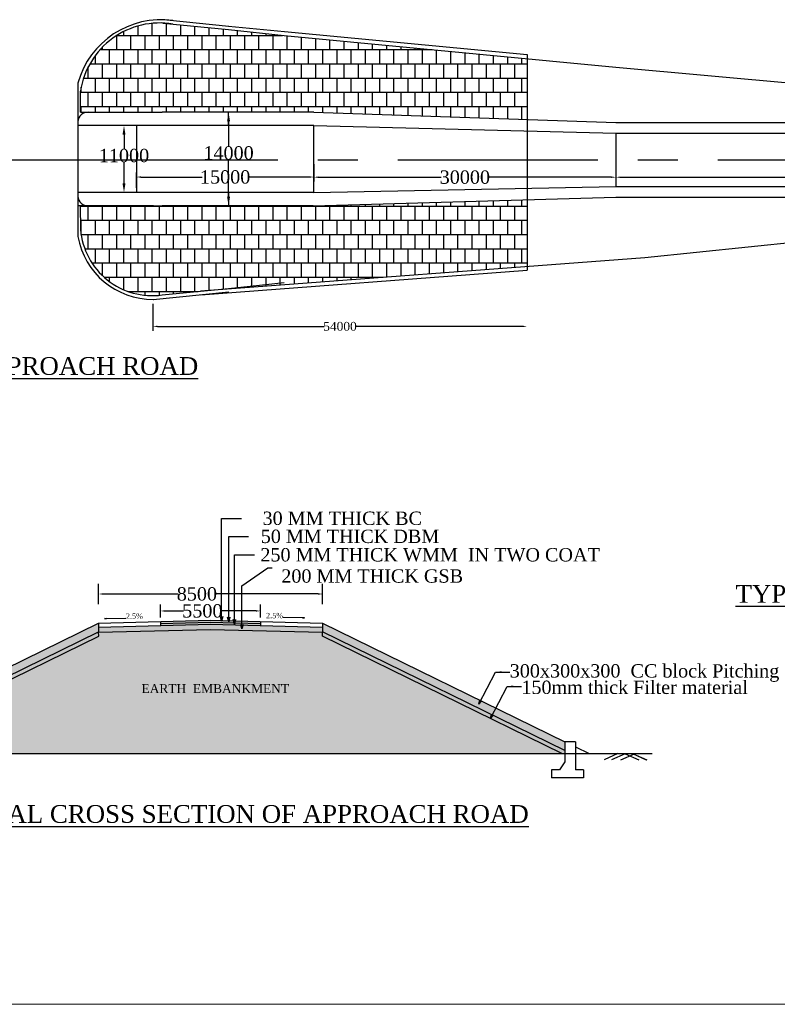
# Model space of a CAD drawing. Header units: millimetres. Extents: x -20529397 to 25259364, y -3207472 to 3138455.
# Tile 3 of 6: x 8893884 to 8979138, y -793794 to -683037. Entities that reach past the tile are written whole.
import ezdxf

# ---------------------------------------------------------------- set-up
doc = ezdxf.new("R2010")
doc.units = ezdxf.units.MM
doc.header["$LTSCALE"] = 60
doc.header["$MEASUREMENT"] = 0
doc.linetypes.add('CENTERX2', pattern=[4, 2.5, -0.5, 0.5, -0.5])
doc.styles.get("Standard").update_dxf_attribs({"font": 'times.ttf'})
doc.styles.add('style1', font='txt.shx', dxfattribs={"height": 1})
doc.dimstyles.get("Standard").update_dxf_attribs({"dimtxt": 400, "dimasz": 215, "dimexe": 0.18, "dimexo": 0.0625, "dimgap": 0.09, "dimtad": 0, "dimtih": 1, "dimtoh": 1, "dimdec": 0, "dimzin": 4, "dimdsep": 46, "dimtxsty": 'Standard', "dimblk": 'OPEN90', "dimcen": 0, "dimadec": 0, "dimazin": 1, "dimtfac": 1, "dimtdec": 0, "dimtix": 1, "dimtofl": 0, "dimtmove": 0, "dimatfit": 3, "dimldrblk": 'OPEN30', "dimfxl": 1, "dimtolj": 1, "dimtzin": 0, "dimarcsym": 0})
pattern_1 = [(37.5, (2429373.69, 183336.07), (-5.6694022, 173.4141392), [0, -136.8, 0, -153, 0, -146.25]), (7.5, (2429373.69, 183336.07), (159.2799035, 253.993146), [0, -73.8, 0, -123.3, 0, -47.25]), (327.5, (2429262.99, 183336.07), (280.2727676, 0.5093148), [0, -45, 0, -162, 0, -211.5]), (317.5, (2429262.99, 183336.07), (270.551394, 78.990801), [0, -22.5, 0, -106.2, 0, -121.5])]

# ---------------------------------------------------------------- blocks, each defined once
blk = doc.blocks.new('*D231')
at = {"color": 0, "linetype": 'Continuous', "lineweight": -2, "transparency": 16777216}
for p, q in [((8902764, -747639), (8902764, -747639)), ((8903264, -747639), (8911717, -747639)), ((8927464, -747639), (8915934, -747639)), ((8927964, -747639), (8927964, -747639))]:
    blk.add_line(p, q, dxfattribs=at)
for points in [[(8903264, -747555), (8903264, -747722), (8902764, -747639)], [(8927464, -747555), (8927464, -747722), (8927964, -747639)]]:
    blk.add_solid(points, dxfattribs=at)
at = {"layer": 'Defpoints', "color": 0, "linetype": 'Continuous', "lineweight": -2, "transparency": 16777216}
for p in [(8902764, -747639), (8927964, -747639), (8927964, -747639)]:
    blk.add_point(p, dxfattribs=at)
at = {"color": 0, "linetype": 'Continuous', "transparency": 16777216, "insert": (8913826, -747639), "char_height": 300, "attachment_point": 5}
blk.add_mtext('\\A1;{\\H5x;8500}', dxfattribs=at)
blk = doc.blocks.new('*D232')
at = {"color": 0, "linetype": 'Continuous', "lineweight": -2, "transparency": 16777216}
for p, q in [((8909727, -749546), (8909727, -749546)), ((8910227, -749546), (8912317, -749546)), ((8920477, -749546), (8916562, -749546)), ((8920977, -749546), (8920977, -749546))]:
    blk.add_line(p, q, dxfattribs=at)
for points in [[(8910227, -749463), (8910227, -749629), (8909727, -749546)], [(8920477, -749463), (8920477, -749629), (8920977, -749546)]]:
    blk.add_solid(points, dxfattribs=at)
at = {"layer": 'Defpoints', "color": 0, "linetype": 'Continuous', "lineweight": -2, "transparency": 16777216}
for p in [(8909727, -749546), (8920977, -749546), (8920977, -749546)]:
    blk.add_point(p, dxfattribs=at)
at = {"color": 0, "linetype": 'Continuous', "transparency": 16777216, "insert": (8914439, -749546), "char_height": 300, "attachment_point": 5}
blk.add_mtext('\\A1;{\\fTimes New Roman|b0|i0|c0|p18;\\H5x;5500}', dxfattribs=at)
blk = doc.blocks.new('*D239')
at = {"color": 0, "linetype": 'Continuous', "lineweight": -2, "transparency": 16777216}
for p, q in [((8906746, -694957), (8905622, -694957)), ((8905623, -695957), (8905623, -697562)), ((8905623, -701457), (8905623, -699088)), ((8906746, -702457), (8905622, -702457))]:
    blk.add_line(p, q, dxfattribs=at)
for points in [[(8905456, -695957), (8905789, -695957), (8905623, -694957)], [(8905456, -701457), (8905789, -701457), (8905623, -702457)]]:
    blk.add_solid(points, dxfattribs=at)
at = {"layer": 'Defpoints', "color": 0, "linetype": 'Continuous', "lineweight": -2, "transparency": 16777216}
for p in [(8906746, -694957), (8905623, -702457), (8906746, -702457)]:
    blk.add_point(p, dxfattribs=at)
at = {"color": 0, "linetype": 'Continuous', "transparency": 16777216, "insert": (8905623, -698325), "char_height": 500, "attachment_point": 5}
blk.add_mtext('\\A1;{\\fTimes New Roman|b0|i0|c0|p18;\\H3x;11000}', dxfattribs=at)
blk = doc.blocks.new('*D240')
at = {"color": 0, "linetype": 'Continuous', "lineweight": -2, "transparency": 16777216}
for p, q in [((8917387, -693457), (8917387, -693457)), ((8917387, -694457), (8917387, -697270)), ((8917387, -702957), (8917387, -698797)), ((8917387, -703957), (8917387, -703957))]:
    blk.add_line(p, q, dxfattribs=at)
for points in [[(8917221, -694457), (8917554, -694457), (8917387, -693457)], [(8917221, -702957), (8917554, -702957), (8917387, -703957)]]:
    blk.add_solid(points, dxfattribs=at)
at = {"layer": 'Defpoints', "color": 0, "linetype": 'Continuous', "lineweight": -2, "transparency": 16777216}
for p in [(8917387, -693457), (8917387, -703957), (8917387, -703957)]:
    blk.add_point(p, dxfattribs=at)
at = {"color": 0, "linetype": 'Continuous', "transparency": 16777216, "insert": (8917387, -698034), "char_height": 500, "attachment_point": 5}
blk.add_mtext('\\A1;{\\fTimes New Roman|b0|i0|c0|p18;\\H3x;14000}', dxfattribs=at)
blk = doc.blocks.new('*D249')
at = {"color": 0, "linetype": 'Continuous', "lineweight": -2, "ltscale": 2, "transparency": 16777216}
for p, q in [((8908877, -715007), (8908877, -718038)), ((8909377, -717538), (8928143, -717538)), ((8950479, -717538), (8931712, -717538))]:
    blk.add_line(p, q, dxfattribs=at)
for points in [[(8909377, -717455), (8909377, -717621), (8908877, -717538)], [(8950479, -717455), (8950479, -717621), (8950979, -717538)]]:
    blk.add_solid(points, dxfattribs=at)
at = {"layer": 'Defpoints', "color": 0, "linetype": 'Continuous', "lineweight": -2, "ltscale": 2, "transparency": 16777216}
for p in [(8950979, -711230), (8908877, -714507), (8950979, -717538)]:
    blk.add_point(p, dxfattribs=at)
at = {"color": 0, "linetype": 'Continuous', "lineweight": -2, "ltscale": 2, "transparency": 16777216, "insert": (8929928, -717538), "char_height": 500, "attachment_point": 5}
blk.add_mtext('\\A1;{\\H2x;54000}', dxfattribs=at)
blk = doc.blocks.new('*D251')
at = {"color": 0, "linetype": 'Continuous', "lineweight": -2, "ltscale": 2, "transparency": 16777216}
for p, q in [((8907027, -701957), (8907027, -700235)), ((8907527, -700735), (8914403, -700735)), ((8926479, -700735), (8919602, -700735))]:
    blk.add_line(p, q, dxfattribs=at)
for points in [[(8907527, -700651), (8907527, -700818), (8907027, -700735)], [(8926479, -700651), (8926479, -700818), (8926979, -700735)]]:
    blk.add_solid(points, dxfattribs=at)
at = {"layer": 'Defpoints', "color": 0, "linetype": 'Continuous', "lineweight": -2, "ltscale": 2, "transparency": 16777216}
for p in [(8926979, -700735), (8907027, -702457), (8926979, -702457)]:
    blk.add_point(p, dxfattribs=at)
at = {"color": 0, "linetype": 'Continuous', "lineweight": -2, "ltscale": 2, "transparency": 16777216, "insert": (8917003, -700735), "char_height": 500, "attachment_point": 5}
blk.add_mtext('\\A1;{\\H3x;15000}', dxfattribs=at)
blk = doc.blocks.new('*D252')
at = {"color": 0, "linetype": 'Continuous', "lineweight": -2, "ltscale": 2, "transparency": 16777216}
for p, q in [((8926979, -699297), (8926979, -701255)), ((8927479, -700755), (8941294, -700755)), ((8960479, -700755), (8946663, -700755))]:
    blk.add_line(p, q, dxfattribs=at)
for points in [[(8927479, -700672), (8927479, -700838), (8926979, -700755)], [(8960479, -700672), (8960479, -700838), (8960979, -700755)]]:
    blk.add_solid(points, dxfattribs=at)
at = {"layer": 'Defpoints', "color": 0, "linetype": 'Continuous', "lineweight": -2, "ltscale": 2, "transparency": 16777216}
for p in [(8926979, -698797), (8960979, -698797), (8960979, -700755)]:
    blk.add_point(p, dxfattribs=at)
at = {"color": 0, "linetype": 'Continuous', "lineweight": -2, "ltscale": 2, "transparency": 16777216, "insert": (8943979, -700755), "char_height": 500, "attachment_point": 5}
blk.add_mtext('\\A1;{\\H3x;30000}', dxfattribs=at)
blk = doc.blocks.new('*D253')
at = {"color": 0, "linetype": 'Continuous', "lineweight": -2, "ltscale": 2, "transparency": 16777216}
for p, q in [((8960979, -700154), (8960979, -701255)), ((8961479, -700755), (8993083, -700755)), ((9030063, -700755), (8998459, -700755))]:
    blk.add_line(p, q, dxfattribs=at)
for points in [[(8961479, -700672), (8961479, -700838), (8960979, -700755)], [(9030063, -700672), (9030063, -700838), (9030563, -700755)]]:
    blk.add_solid(points, dxfattribs=at)
at = {"layer": 'Defpoints', "color": 0, "linetype": 'Continuous', "lineweight": -2, "ltscale": 2, "transparency": 16777216}
for p in [(8960979, -699654), (9030563, -699654), (9030563, -700755)]:
    blk.add_point(p, dxfattribs=at)
at = {"color": 0, "linetype": 'Continuous', "lineweight": -2, "ltscale": 2, "transparency": 16777216, "insert": (8995771, -700755), "char_height": 500, "attachment_point": 5}
blk.add_mtext('\\A1;{\\H3x;79000}', dxfattribs=at)

msp = doc.modelspace()

# ---------------------------------------------------------------- hatches: boundary and pattern name
at = {"linetype": 'Continuous', "lineweight": -2, "ltscale": 2}
h = msp.add_hatch(dxfattribs=at)
h.set_pattern_fill('AR-B88', scale=200)
h.paths.add_polyline_path([(8950978.5, -687416.1), (8923628.7, -684815.2), (8917387.3, -684156.8), (8909984.2, -683413, 0.38017047), (8900727.2, -691055.6), (8900727.2, -693456.8), (8901408.9, -693456.8, -0.04665403), (8901610.6, -693456.8), (8909628.7, -693456.8), (8909908.9, -693456.8), (8926978.5, -693456.8), (8950978.5, -694261.8)])
h.paths.add_polyline_path([(8950978.5, -703278.7), (8926892.8, -703956.8), (8909908.9, -703956.8), (8901610.6, -703956.8, -0.04665403), (8901408.9, -703956.8), (8900909.1, -703956.8), (8900707.5, -703956.8), (8900727.2, -706654.9, 0.42995187), (8909915.4, -714003.2), (8915223.2, -713473), (8950978.5, -710778.6)])
at = {"linetype": 'Continuous'}
h = msp.add_hatch(dxfattribs=at)
h.set_pattern_fill('HONEY', color=256, scale=3000)
h.set_pattern_definition([(0, (2429373.7, 183336.07), (562.5, 324.759526), [375, -750]), (120, (2429373.7, 183336.07), (-562.5, 324.759526), [375, -750]), (60, (2429373.7, 183336.07), (1e-13, 649.519053), [-750, 375])])
h.paths.add_polyline_path([(8875511.5, -764250.2), (8875511.5, -765252.3), (8902763.6, -751907.6), (8902763.6, -750910.7), (8902752.3, -750911)])
h.paths.add_polyline_path([(8955215.6, -765252.3), (8955215.6, -764250.7), (8927963.6, -750911), (8927963.6, -751907.6)])
h = msp.add_hatch(dxfattribs=at)
h.set_pattern_fill('AR-CONC', color=256, scale=60)
h.set_pattern_definition([(50, (2429373.7, 183336.07), (430.35611, -37.651281), [45, -495]), (355, (2429373.7, 183336.07), (-83.2508, 451.31528), [36, -396]), (100.4514445, (2429409.55, 183332.93), (347.105308, 413.663995), [38.244115, -420.685267]), (46.1842, (2429373.7, 183456.07), (640.3448, -99.31157), [67.5, -742.5]), (96.635635, (2429427.05, 183447.8), (560.79717, 584.47116), [57.366205, -631.028256]), (351.184164, (2429373.7, 183456.07), (560.79717, 584.47116), [54, -594]), (21, (2429433.7, 183426.07), (358.144231, -241.571334), [45, -495]), (326, (2429433.7, 183426.07), (145.9892, 435.090027), [36, -396]), (71.451445, (2429463.53, 183405.94), (504.133426, 193.518692), [38.244114, -420.685267]), (37.5, (2429373.69, 183336.07), (7.2959132, 199.7363123), [0, -391.2, 0, -402, 0, -397.5]), (7.5, (2429373.69, 183336.07), (157.8417225, 236.647027), [0, -229.2, 0, -382.2, 0, -151.5]), (327.5, (2429239.89, 183336.07), (320.2934617, -13.532923), [0, -150, 0, -468, 0, -621]), (317.5, (2429179.9, 183336.07), (349.911702, 60.062989), [0, -195, 0, -310.8, 0, -441])])
h.paths.add_polyline_path([(8915363.6, -750595.7), (8909738.6, -750736.3), (8909738.6, -750961.4), (8915363.6, -750820.8)])
h.paths.add_polyline_path([(8915363.6, -750595.7), (8915363.6, -750820.8), (8920988.6, -750961.4), (8920988.6, -750736.3)])
h.paths.add_polyline_path([(8915363.6, -750820.8), (8915363.6, -751045.8), (8920988.6, -751186.5), (8920988.6, -750961.4)])
h.paths.add_polyline_path([(8915363.6, -750820.8), (8909738.6, -750961.4), (8909738.6, -751186.5), (8915363.6, -751045.8)])
h = msp.add_hatch(dxfattribs=at)
h.set_pattern_fill('AR-SAND', color=256, scale=90)
h.set_pattern_definition(pattern_1)
h.paths.add_polyline_path([(8902784.8, -752398.2), (8902761.8, -751908.4), (8875511.5, -765252.3), (8875511.5, -765595.8), (8875833.3, -765595.8)])
h = msp.add_hatch(dxfattribs=at)
h.set_pattern_fill('AR-SAND', color=256, scale=1000)
h.set_pattern_definition([(37.5, (6806981.2, -677710.7), (-62.9934, 1926.8238), [0, -1520, 0, -1700, 0, -1625]), (7.5, (6806981.2, -677710.7), (1769.7767, 2822.146), [0, -820, 0, -1370, 0, -525]), (327.5, (6805751.2, -677710.7), (3114.1419, 5.659), [0, -500, 0, -1800, 0, -2350]), (317.5, (6805751.2, -677710.7), (3006.1266, 877.6756), [0, -250, 0, -1180, 0, -1350])])
h.paths.add_polyline_path([(8915363.6, -751630.8), (8902763.6, -751945.8), (8902784.8, -752398.2), (8875833.3, -765595.8), (8915363.6, -765595.8)])
h.paths.add_polyline_path([(8927942.3, -752398.2), (8927963.6, -751945.8), (8915363.6, -751630.8), (8915363.6, -765595.8), (8954893.9, -765595.8)])
h = msp.add_hatch(dxfattribs=at)
h.set_pattern_fill('AR-CONC', color=256, scale=90)
h.set_pattern_definition([(50, (2429373.7, 183336.07), (645.534164, -56.47692), [67.5, -742.5]), (355, (2429373.7, 183336.07), (-124.8762, 676.97292), [54, -594]), (100.451444, (2429427.5, 183331.36), (520.65796, 620.49599), [57.36617, -631.0279]), (46.1842, (2429373.7, 183516.1), (960.5172, -148.96735), [101.25, -1113.75]), (96.635635, (2429453.7, 183503.65), (841.19575, 876.70674), [86.04931, -946.54238]), (351.184164, (2429373.7, 183516.1), (841.19575, 876.70674), [81, -891]), (21, (2429463.7, 183471.07), (537.216347, -362.357), [67.5, -742.5]), (326, (2429463.7, 183471.07), (218.9838, 652.63504), [54, -594]), (71.451445, (2429508.45, 183440.9), (756.20014, 290.27804), [57.36617, -631.0279]), (37.5, (2429373.69, 183336.07), (10.94387, 299.6044684), [0, -586.8, 0, -603, 0, -596.25]), (7.5, (2429373.7, 183336.07), (236.762584, 354.97054), [0, -343.8, 0, -573.3, 0, -227.25]), (327.5, (2429172.99, 183336.07), (480.4401926, -20.299385), [0, -225, 0, -702, 0, -931.5]), (317.5, (2429083, 183336.07), (524.867552, 90.094484), [0, -292.5, 0, -466.2, 0, -661.5])])
h.paths.add_polyline_path([(8915363.6, -751045.8), (8902763.6, -751360.8), (8902763.6, -751945.8), (8915363.6, -751630.8)])
h.paths.add_polyline_path([(8927963.6, -751360.8), (8915363.6, -751045.8), (8915363.6, -751630.8), (8927963.6, -751945.8)])
h = msp.add_hatch(dxfattribs=at)
h.set_pattern_fill('AR-SAND', color=256, scale=90)
h.set_pattern_definition(pattern_1)
h.paths.add_polyline_path([(8927963.6, -751907.6), (8927963.6, -751945.8), (8927942.3, -752398.2), (8954893.9, -765595.8), (8955215.6, -765595.8), (8955215.6, -765252.3)])

# ---------------------------------------------------------------- linework, layer by layer
at = {"linetype": 'ByBlock', "lineweight": -2, "ltscale": 2}
for p, q in [((8910441, -683056.9), (8917427.3, -683758.8)), ((8909984.2, -683413), (8917387.3, -684156.8)), ((8900727.2, -693456.8), (8900727.2, -691062.5)), ((8917387.3, -694956.8), (8917387.3, -693456.8)), ((8913628.7, -694956.8), (8913628.7, -694950.6)), ((8964238.9, -694597.2), (8964638.9, -694597.2)), ((8917387.3, -702456.8), (8917387.3, -703956.8)), ((8914238.9, -713547.2), (8964238.9, -709779.3)), ((8914272.7, -713995.9), (8950978.5, -711229.9)), ((8909915.4, -714003.2), (8917387.3, -713256.8)), ((8917387.3, -713256.8), (8923628.7, -712598.4)), ((8908916.5, -714505), (8917427.1, -713654.8)), ((8908927.2, -714102), (8908927.2, -714106.8))]:
    msp.add_line(p, q, dxfattribs=at)
at = {"linetype": 'Continuous', "lineweight": -2, "ltscale": 2}
for p, q in [((8923671.7, -684362.3), (8950978.5, -686959.1)), ((8923628.7, -684815.2), (8960978.5, -688367.1)), ((8950978.5, -686959.1), (8950978.5, -711229.9)), ((8960978.5, -688367.1), (9030563.5, -694654.7)), ((8900727.2, -693456.8), (8909628.7, -693456.8)), ((8909628.7, -693456.8), (8909908.9, -693456.8)), ((8926978.5, -693456.8), (8960978.5, -694597.2)), ((8907027.2, -694956.8), (8907027.2, -702456.8)), ((8926978.5, -694956.8), (8960978.5, -695797.2)), ((8926978.5, -702456.8), (8926978.5, -694956.8)), ((8960978.5, -695797.2), (8960978.5, -701797.2)), ((8926978.5, -702456.8), (8960978.5, -701797.2)), ((8926892.8, -703956.8), (8960978.5, -702997.2)), ((8964238.9, -709779.3), (9030563.5, -702904.9)), ((8900909.1, -703956.8), (8909908.9, -703956.8))]:
    msp.add_line(p, q, dxfattribs=at)
at = {"linetype": 'Continuous'}
for p, q in [((8900427.2, -690166.6), (8900427.2, -707427.8)), ((8926978.5, -693456.8), (8909908.9, -693456.8)), ((8900427.2, -694506.8), (8900427.2, -702906.8)), ((8926978.5, -694956.8), (8900427.2, -694956.8)), ((8960977.2, -694597.2), (9029926.6, -694597.2)), ((8889574.7, -698797.2), (8905377.8, -698797.2)), ((8926978.5, -702456.8), (8900427.2, -702456.8)), ((8960978.5, -702997.2), (9029672.8, -702997.2)), ((8908927.2, -703956.8), (8900427.2, -703956.8)), ((8900707.5, -703956.8), (8900727.2, -706654.9)), ((8926892.8, -703956.8), (8909908.9, -703956.8)), ((8902763.6, -748779.4), (8902763.6, -746498.2)), ((8927963.6, -748779.4), (8927963.6, -746498.2)), ((8909727.3, -750287.9), (8909727.3, -748803.8)), ((8920977.3, -750287.9), (8920977.3, -748803.8)), ((8902763.6, -750910.7), (8902763.6, -751945.8)), ((8909738.6, -750736.3), (8909738.6, -751186.5)), ((8920988.6, -750736.3), (8920988.6, -751186.5)), ((8920988.6, -750736.3), (8920988.6, -751186.5)), ((8927963.6, -750910.7), (8927963.6, -751945.8)), ((8955215.6, -764250.7), (8955215.6, -766500.7)), ((8956415.6, -764250.7), (8955215.6, -764250.7)), ((8956415.6, -764250.7), (8956415.6, -767400.7)), ((8867214.8, -765595.8), (8965068, -765595.8)), ((8954615.6, -767400.7), (8953715.6, -767400.7)), ((8953715.6, -767400.7), (8953715.6, -768300.7)), ((8955215.6, -766500.7), (8954615.6, -767400.7)), ((8957315.6, -767400.7), (8956415.6, -767400.7)), ((8957315.6, -767400.7), (8957315.6, -768300.7)), ((8957315.6, -768300.7), (8953715.6, -768300.7))]:
    msp.add_line(p, q, dxfattribs=at)
at = {"linetype": 'Continuous', "ltscale": 500}
for p, q in [((8960977.2, -695797.2), (9030563.5, -695797.2)), ((8960978.5, -701797.2), (9030563.5, -701797.2))]:
    msp.add_line(p, q, dxfattribs=at)
at = {"linetype": 'CENTERX2', "ltscale": 150}
msp.add_line((8900427.2, -698797.2), (9029799.7, -698797.2), dxfattribs=at)
for p, q in [((8961188.6, -765595.8), (8959649.1, -766275.6)), ((8962022.9, -765624.2), (8960483.4, -766304)), ((8963025.3, -765658.3), (8961485.8, -766338)), ((8962022.9, -765624.2), (8963562.5, -766304)), ((8962857.2, -765595.8), (8964396.8, -766275.6)), ((8962932, -765629.9), (8964471.6, -766309.7))]:
    msp.add_line(p, q)
at = {"lineweight": 5}
msp.add_line((9063123.2, -793794.3), (8764641.5, -793794.3), dxfattribs=at)
at = {"linetype": 'ByBlock', "lineweight": -2, "ltscale": 2}
for points in [[(8917387.3, -684156.8), (8923628.7, -684815.2)], [(8917399.9, -683756.1), (8923675.9, -684367.7)]]:
    msp.add_lwpolyline(points, dxfattribs=at)
at = {"linetype": 'Continuous'}
for points in [[(8875510.5, -764250.7), (8902752.3, -750911)], [(8902752.3, -750911), (8915363.6, -750595.7), (8927974.8, -750911)], [(8902752.3, -750911), (8915363.6, -750595.7), (8927974.8, -750911)], [(8909738.6, -750961.4), (8915363.6, -750820.8), (8920988.6, -750961.4)], [(8927963.6, -750911), (8955215.6, -764250.7)], [(8875511.5, -765252.3), (8902763.6, -751907.6)], [(8875833.3, -765595.8), (8902784.8, -752398.2), (8902763.6, -751945.8)], [(8902757.9, -751135.9), (8902763.6, -751135.8)], [(8902763.6, -751360.8), (8915363.6, -751045.8), (8927963.6, -751360.8)], [(8902763.6, -751360.8), (8915363.6, -751045.8), (8927963.6, -751360.8)], [(8902763.6, -751945.8), (8915363.6, -751630.8), (8927963.6, -751945.8)], [(8954893.9, -765595.8), (8927942.3, -752398.2), (8927963.6, -751945.8)], [(8927963.6, -751135.8), (8927969.2, -751135.9)], [(8955215.6, -765252.3), (8927963.6, -751907.6)], [(8956415.6, -764838.1), (8957963.6, -765595.8)]]:
    msp.add_lwpolyline(points, dxfattribs=at)
at = {"linetype": 'ByBlock', "lineweight": -2, "ltscale": 2}
for centre, radius, start, end in [((8909811.7, -692777.5), 9740.9, 82.229714, 164.452788), ((8909655, -692441.9), 9034.9, 80.613, 171.173661), ((8908876.8, -705924.7), 8582.2, 190.086397, 270.352937), ((8908804.2, -705974.1), 8105.7, 184.817768, 277.879279)]:
    msp.add_arc(centre, radius, start, end, dxfattribs=at)
at = {"linetype": 'Continuous'}
for centre, start, end in [((8901509.8, -694535.1), 84.657715, 178.5038), ((8901509.8, -702878.6), 181.4962, 275.342284)]:
    msp.add_arc(centre, 1083, start, end, dxfattribs=at)

# ---------------------------------------------------------------- texts
at = {"char_height": 2073.6, "attachment_point": 1, "style": 'style1'}
for s, insert in [('{\\fTimes New Roman|b0|i0|c0|p18;\\H0.96451x;\\LPLAN OF APPROACH ROAD\\l \\H1.0368x;                        }', (8875289.1, -720991)), ('{\\fTimes New Roman|b0|i0|c0|p18;\\H0.96451x;\\LTYPICAL CROSS SECTION\\l \\P         \\LOF TOE WALL\\l    \\H1.0368x;                   }', (8974438, -746626.4)), ('{\\fTimes New Roman|b0|i0|c0|p18;\\H0.48225x;EARTH  EMBANKMENT\\H2.0736x;                         }', (8907588.4, -757781.4)), ('{\\fTimes New Roman|b0|i0|c0|p18;\\H0.96451x;\\LTYPICAL CROSS SECTION OF APPROACH ROAD\\l \\H1.0368x;                        }', (8883773.6, -771381.8))]:
    msp.add_mtext(s, dxfattribs=dict(at, insert=insert))
at = {"linetype": 'Continuous', "attachment_point": 4}
for s, insert, char_height, width in [('       {\\H1.66667x;30 MM THICK BC}', (8918835.1, -739130.9), 900, 22391.218), ('    {\\H1.66667x;50 MM THICK DBM }', (8919650.8, -741163.9), 900, 22391.218), ('{\\fTimes New Roman|b0|i0|c0|p18;  \\H1.66667x;250 MM THICK WMM  IN TWO COAT\\H0.6x; }', (8920289.3, -743244.2), 900, 40628.229), ('200 MM THICK GSB                            ', (8923322.8, -745627.3), 1500, 47792.249)]:
    msp.add_mtext(s, dxfattribs=dict(at, insert=insert, char_height=char_height, width=width))
at = {"linetype": 'Continuous'}
for s, insert, char_height, attachment_point in [('{\\fTimes New Roman|b0|i0|c0|p18;\\H0.66667x;2.5\\C256;%}\\~', (8905838.6, -750133.7), 900, 4), ('{\\fTimes New Roman|b0|i0|c0|p18;\\H0.66667x;2.5\\C256;%}\\~', (8923518.7, -750069), 900, 6), ('{\\fTimes New Roman|b0|i0|c0|p18;300x300x300  CC block Pitching}', (8949027.1, -756531.6), 1500, 4), ('{\\fTimes New Roman|b0|i0|c0|p18;150mm thick Filter material }', (8950336.3, -758146.3), 1500, 4)]:
    msp.add_mtext(s, dxfattribs=dict(at, insert=insert, char_height=char_height, attachment_point=attachment_point))

# ---------------------------------------------------------------- dimensions: what is measured, and where the dimension line sits
for base, p1, p2, text, picture, middle in [((8917387.3, -703956.8), (8917387.3, -693456.8), (8917387.3, -703956.8), '{\\fTimes New Roman|b0|i0|c0|p18;\\H3x;14000}', '*D240', (8917387.3, -698033.5)), ((8905622.6, -702456.8), (8906746.1, -694956.8), (8906746.1, -702456.8), '{\\fTimes New Roman|b0|i0|c0|p18;\\H3x;11000}', '*D239', (8905622.6, -698325.1))]:
    dim = msp.add_linear_dim(base=base, p1=p1, p2=p2, angle=90, text=text, dimstyle='Standard', override={"dimtxt": 500, "dimasz": 1000, "dimfxl": 300}, dxfattribs=at)
    dim.commit()
    dim.dimension.update_dxf_attribs({"geometry": picture, "text_midpoint": middle, "dimtype": 160})
at = {"linetype": 'Continuous', "lineweight": -2, "ltscale": 2}
for base, p1, p2, text, picture, middle in [((8960978.5, -700754.9), (8926978.5, -698797.2), (8960978.5, -698797.2), '{\\H3x;30000}', '*D252', (8943978.5, -700754.9)), ((8926978.5, -700734.5), (8907027.2, -702456.8), (8926978.5, -702456.8), '{\\H3x;15000}', '*D251', (8917002.8, -700734.5)), ((9030563.5, -700754.9), (8960978.5, -699654.1), (9030563.5, -699654.1), '{\\H3x;79000}', '*D253', (8995771, -700754.9)), ((8950978.5, -717538), (8908876.8, -714507), (8950978.5, -711229.9), '{\\H2x;54000}', '*D249', (8929927.6, -717538))]:
    dim = msp.add_linear_dim(base=base, p1=p1, p2=p2, text=text, dimstyle='Standard', override={"dimtxt": 500, "dimasz": 500, "dimexe": 500, "dimexo": 500, "dimse2": 1, "dimfxl": 300}, dxfattribs=at)
    dim.commit()
    dim.dimension.update_dxf_attribs({"geometry": picture, "text_midpoint": middle})
at = {"linetype": 'Continuous'}
for base, p1, p2, text, picture, middle in [((8927963.6, -747638.8), (8902763.6, -747638.8), (8927963.6, -747638.8), '{\\H5x;8500}', '*D231', (8913825.9, -747638.8)), ((8920977.3, -749545.9), (8909727.3, -749545.9), (8920977.3, -749545.9), '{\\fTimes New Roman|b0|i0|c0|p18;\\H5x;5500}', '*D232', (8914439.3, -749545.9))]:
    dim = msp.add_linear_dim(base=base, p1=p1, p2=p2, text=text, dimstyle='Standard', override={"dimtxt": 300, "dimasz": 500, "dimfxl": 300}, dxfattribs=at)
    dim.commit()
    dim.dimension.update_dxf_attribs({"geometry": picture, "text_midpoint": middle, "dimtype": 160})

# ---------------------------------------------------------------- leaders
for points in [[(8916598.5, -750680.5), (8916598.5, -739130.9), (8918834.8, -739130.9)], [(8917414.2, -750757.9), (8917414.2, -741163.9), (8919650.5, -741163.9)], [(8918052.7, -751016.2), (8918052.7, -743244.2), (8920289, -743244.2)]]:
    msp.add_leader(points, dimstyle='Standard', override={"dimtxt": 300, "dimasz": 500, "dimfxl": 300}, dxfattribs=at)
at = {"linetype": 'Continuous', "annotation_type": 0, "has_hookline": 1}
for points, override, hookline_direction, text_width in [([(8918898.4, -751571.2), (8918898.4, -746712.7), (8921801.9, -744701.2), (8922301.9, -744701.2)], {"dimtxt": 300, "dimasz": 500, "dimfxl": 300}, 0, 19828.8), ([(8903439.8, -750396.7), (8905838.5, -750343.7)], {"dimtxt": 300, "dimasz": 200, "dimfxl": 300}, 0, 1827), ([(8925917.5, -750332), (8923518.8, -750279)], {"dimtxt": 300, "dimasz": 200, "dimfxl": 300}, 1, 1827), ([(8945553.2, -760042.1), (8947437, -756443.9), (8948100.7, -756443.9), (8947895.8, -756443.9), (8949027.1, -756443.9)], {"dimtxt": 300, "dimasz": 500, "dimfxl": 300}, 0, 29525.2), ([(8946862.4, -761656.8), (8948746.2, -758058.6), (8949409.8, -758058.6), (8949204.9, -758058.6), (8950336.2, -758058.6)], {"dimtxt": 300, "dimasz": 500, "dimfxl": 300}, 0, 24606.7)]:
    msp.add_leader(points, dimstyle='Standard', override=override, dxfattribs=dict(at, hookline_direction=hookline_direction, text_width=text_width))

doc.saveas('drawing.dxf')
